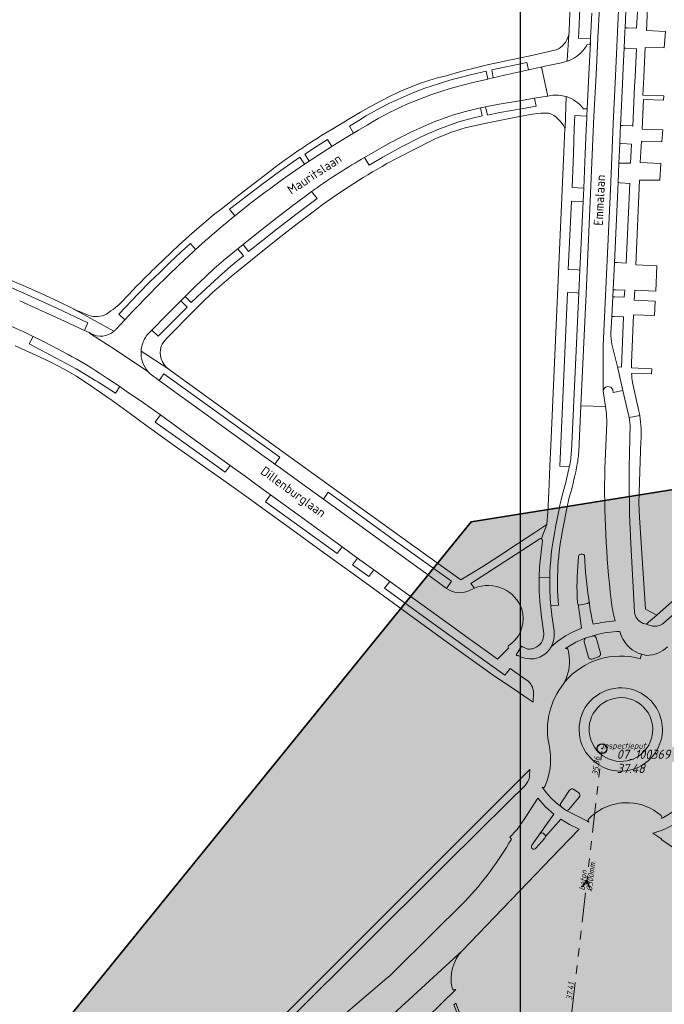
# Model space of a CAD drawing. Extents: x 148869 to 161638, y 453607 to 469810.
# Tile 132 of 256: x 153573 to 153705, y 461830 to 462031. Entities that reach past the tile are written whole.
import ezdxf
from ezdxf.enums import TextEntityAlignment as Align

# ---------------------------------------------------------------- set-up
doc = ezdxf.new("R2010")
doc.units = 0
doc.header["$PDMODE"] = 32
doc.header["$PDSIZE"] = 2
doc.linetypes.add('RI-GWA', pattern=[18.45, 6, -1.8, 1.75, -1.8, 1.75, -1.8, 1.75, -1.8])
doc.layers.get('0').update_dxf_attribs({"linetype": 'CONTINUOUS'})
doc.layers.get('DEFPOINTS').update_dxf_attribs({"linetype": 'CONTINUOUS'})
doc.layers.add('2021', color=41, linetype='CONTINUOUS')
doc.layers.add('2021 hatch', color=41, linetype='CONTINUOUS')
for name, color, linetype, lineweight in [('B-OI-RI-GWA-MATERIAAL-T18', 10, 'CONTINUOUS', 18), ('B-OI-RI-GWA-PUTDEKSELHOOGTE-T25', 10, 'CONTINUOUS', 25), ('B-OI-RI-GWA_BOB-T18', 10, 'CONTINUOUS', 18), ('B-OI-RI-GWA_DIAMETER-T18', 10, 'CONTINUOUS', 18), ('B-OI-RI-GWA_PUTNUMMER-T18', 10, 'CONTINUOUS', 18), ('B-OI-RI-GWA_RIOOLPUT-S', 10, 'CONTINUOUS', 25), ('B-OI-RI-GWA_TRANSPORTLEIDING-G', 10, 'RI-GWA', 18), ('B-OI-RI-STROOMRICHTING-S', 252, 'CONTINUOUS', 25), ('B-RO-OG-TOPOGRAFIE-T18', 2, 'CONTINUOUS', 18), ('B-RO-VH-VERHARDING_ASFALT-GV', 251, 'CONTINUOUS', 18), ('B-RO-VH-VERHARDING_STRAATBAKSTEEN-GV', 251, 'CONTINUOUS', 18), ('N-OI-KG-BEHEERGRENS-G-2021', 221, 'XX-WERKGRENS', 35), ('X-XX-AL-TEKENBLAD-KADER-G-OZ', 1, 'CONTINUOUS', 25)]:
    doc.layers.add(name, color=color, linetype=linetype, lineweight=lineweight)
doc.styles.add('NLCS-ISO-M200-T18', font='NLCS-ISO.ttf', dxfattribs={"height": 0.36})
doc.styles.add('NLCS-ISO-M500-T18_CURSIEF', font='NLCS-ISO.ttf', dxfattribs={"oblique": 15, "height": 0.9})
doc.styles.add('NLCS-ISO-M750-T25_CURSIEF', font='NLCS-ISO.ttf', dxfattribs={"oblique": 15, "height": 1.875})
doc.linetypes.add('XX-WERKGRENS', pattern='A,0,[137,NLCS.SHX,S=0.1,R=0,X=-1.1,Y=-1.35],-6', length=6)

# ---------------------------------------------------------------- blocks, each defined once
blk = doc.blocks.new('ACMAP_ANN_TEMPLATE_gwa-diam')
at = {"color": 0, "linetype": 'ByBlock', "style": 'NLCS-ISO-M500-T18_CURSIEF', "oblique": 15}
blk.add_attdef('gwa-diam', (-2.2, -1.3), '', height=1.2, dxfattribs=at)
blk = doc.blocks.new('ACMAP_ANN_TEMPLATE_gwa-materiaal')
at = {"color": 0, "linetype": 'ByBlock', "style": 'NLCS-ISO-M500-T18_CURSIEF', "oblique": 15}
blk.add_attdef('gwa-mat', (-2.2, 0.2), '', height=1.2, dxfattribs=at)
blk = doc.blocks.new('ACMAP_ANN_TEMPLATE_gwa-nap-l')
at = {"color": 0, "linetype": 'ByBlock', "style": 'NLCS-ISO-M500-T18_CURSIEF', "oblique": 15}
blk.add_attdef('gwa-nap-l', (2.3, 0.2), '', height=1.2, dxfattribs=at)
blk = doc.blocks.new('ACMAP_ANN_TEMPLATE_gwa-nap-r')
at = {"color": 0, "linetype": 'ByBlock', "style": 'NLCS-ISO-M500-T18_CURSIEF', "oblique": 15}
blk.add_attdef('gwa-nap-r', (-5.6, 0.2), '', height=1.2, dxfattribs=at)
blk = doc.blocks.new('ACMAP_ANN_TEMPLATE_gwa-puth')
at = {"color": 0, "linetype": 'ByBlock', "style": 'NLCS-ISO-M750-T25_CURSIEF', "oblique": 15}
blk.add_attdef('gwa-puth', (3, -5), '', height=1.88, dxfattribs=at)
blk = doc.blocks.new('ACMAP_ANN_TEMPLATE_gwa-putnr')
at = {"color": 0, "linetype": 'ByBlock', "style": 'NLCS-ISO-M750-T25_CURSIEF', "oblique": 15}
blk.add_attdef('gwa-putnr', (3, -2.1), '', height=1.88, dxfattribs=at)
blk = doc.blocks.new('ACMAP_ANN_TEMPLATE_type knoop')
at = {"layer": 'DEFPOINTS', "style": 'NLCS-ISO-M500-T18_CURSIEF', "oblique": 15}
blk.add_attdef('type_knoop', (0, 0), '', height=1.2, dxfattribs=at)

msp = doc.modelspace()

# ---------------------------------------------------------------- hatches: boundary and pattern name
at = {"layer": '2021 hatch', "transparency": 33554636}
h = msp.add_hatch(color=256, dxfattribs=at)
h.dxf.hatch_style = 1
h.paths.add_polyline_path([(153826.57, 462066.25), (153947.46, 462191.01), (154055.28, 462277.11), (154084.55, 462323.51), (154239.31, 462326.82), (154306.49, 462353.82), (154388.2, 462469.94), (154437.2, 462500.14), (154551.66, 462589.48), (154652.94, 462620.29), (154689.97, 462631.74), (154910.27, 462447.69), (154936.89, 462395.54), (154956.69, 462367.04), (154981.01, 462341.27), (155014.96, 462312.37), (155089.08, 462252), (155130.97, 462169.29), (155163.94, 462056.17), (155148.2, 461966.87), (155196.02, 461912.58), (155217.82, 461862.57), (155303.92, 461822.34), (155485.37, 461548.33), (155521.4, 461502.48), (155581.82, 461452.82), (155601.14, 461355.07), (155613.01, 461296.61), (155560.2, 461155.81), (155085.91, 460999.21), (155039.1, 460983.21), (155010.86, 460976.06), (154725.47, 460991.08), (154655.4, 460953.15), (154605.07, 460869.27), (154486.06, 460830.39), (154402.82, 460843.98), (154171.11, 460596.17), (154145.15, 460533.59), (154069.54, 460287.95), (153971.58, 460462.91), (153513.93, 460549.99), (153569.41, 460682.03), (152881.49, 461034.8), (152904.11, 461239.2), (152951.54, 461324.49), (152972.83, 461377.93), (153021.69, 461437.41), (153109.43, 461452.97), (153391.54, 461591.62), (153665.34, 461928.76), (153805.21, 461951.08)])

# ---------------------------------------------------------------- linework, layer by layer
at = {"layer": '2021', "flags": 128}
msp.add_lwpolyline([(152951.54, 461324.49), (152972.83, 461377.93), (153021.69, 461437.41), (153109.43, 461452.97), (153391.54, 461591.62), (153665.34, 461928.76), (153805.21, 461951.08)], dxfattribs=at)
at = {"layer": 'B-OI-RI-GWA_RIOOLPUT-S', "color": 251}
msp.add_point((153692.1, 461882.4), dxfattribs=at)
at = {"layer": 'B-OI-RI-GWA_TRANSPORTLEIDING-G', "color": 251}
msp.add_line((153685.9, 461828.6), (153692.1, 461882.4), dxfattribs=at)
at = {"layer": 'B-OI-RI-STROOMRICHTING-S', "color": 251}
msp.add_lwpolyline([(153688.11, 461854.15), (153688.99, 461855.5), (153689.55, 461853.99)], dxfattribs=at)
at = {"layer": 'B-RO-VH-VERHARDING_ASFALT-GV', "flags": 128}
for points in [[(153689.2, 462116.41), (153688.88, 462109.12), (153688.93, 462108.43), (153688.77, 462103.33), (153688.41, 462098.45), (153685.54, 462032.94), (153685.4, 462029.08)], [(153695.73, 462006.06), (153695.83, 462008.4), (153695.9, 462009.77), (153696.09, 462013.79), (153696.36, 462019.85), (153696.44, 462021.56), (153696.62, 462025.57), (153696.77, 462028.91), (153696.82, 462029.73), (153697.09, 462036.53), (153697.28, 462040.54), (153697.77, 462051.42), (153697.91, 462054.43), (153699.89, 462097.05), (153700.17, 462102.79), (153700.32, 462105.83), (153698.8, 462105.9), (153696.41, 462054.5), (153694.84, 462019.92), (153694.36, 462010.15), (153693.89, 461998.16), (153692.31, 461964.83), (153692.32, 461955.44)], [(153688.92, 462026.09), (153689.07, 462026.34), (153689.69, 462026.28), (153689.74, 462027.42), (153689.74, 462027.53), (153687.32, 462027.63), (153687.37, 462028.86), (153687.58, 462033.65), (153688.32, 462048.16), (153690.25, 462048.07), (153690.68, 462048.05), (153691.17, 462058.1), (153690.68, 462058.13), (153688.78, 462058.28), (153689.52, 462074.6), (153691.44, 462074.51), (153691.96, 462074.51), (153692.14, 462078.5)], [(153698.14, 461959.08), (153702.19, 461958.98), (153702.27, 461960.04), (153698.11, 461960.22), (153698.11, 461961.21), (153698.56, 461971.07), (153702.83, 461970.94), (153702.97, 461973.83), (153698.66, 461974.1), (153698.8, 461976.09), (153703.11, 461975.88), (153703.3, 461981.1), (153698.98, 461981.32), (153699.77, 461998.62), (153703.95, 461998.63), (153704.14, 462002.01), (153699.93, 462002.18), (153700.18, 462006.56), (153704.32, 462006.43), (153704.5, 462008.89), (153700.32, 462009.03), (153700.56, 462015.11), (153704.69, 462014.94), (153704.72, 462015.85), (153700.45, 462015.99), (153700.63, 462019.65), (153700.92, 462025.72), (153704.79, 462025.62), (153705.1, 462028.96), (153701.17, 462029.17), (153701.54, 462036.83)], [(153699.53, 462036.45), (153699.17, 462029.66), (153697.27, 462029.72), (153696.82, 462029.73), (153696.77, 462028.91), (153696.62, 462025.57), (153696.98, 462025.55), (153699.05, 462025.45), (153699.12, 462025.45), (153698.85, 462019.73), (153698.76, 462017.74), (153698.4, 462009.67), (153698.28, 462009.68), (153696.26, 462009.75), (153695.9, 462009.77)], [(153690, 462032.77), (153689.8, 462028.87), (153689.75, 462027.79), (153689.74, 462027.53), (153689.74, 462027.42), (153689.72, 462026.7), (153689.42, 462020.19), (153689.08, 462013.17), (153689.02, 462011.66), (153689.01, 462011.2), (153688.94, 462010.14), (153688.89, 462008.91), (153688.65, 462004.04), (153688.38, 461996.99), (153688.23, 461994.22), (153687.59, 461980.21), (153687.37, 461975.52), (153685.85, 461943.18)], [(153687.35, 461943.11), (153687.79, 461952.5), (153688.86, 461975.45), (153690.44, 462011.66), (153690.87, 462020.11), (153691.25, 462027.71), (153691.49, 462032.7)], [(153662.28, 462019.38), (153665.51, 462020.2), (153668.42, 462020.9), (153668.74, 462019.27), (153669.07, 462019.35), (153669.82, 462019.52), (153669.54, 462021.12), (153676.76, 462022.67), (153677.04, 462021.13), (153679.57, 462021.68), (153679.65, 462021.7), (153679.73, 462021.72), (153680.44, 462021.87), (153683.84, 462022.6), (153684.99, 462022.93), (153685, 462023.12), (153685.29, 462028.3)], [(153685.29, 462028.3), (153685, 462023.12), (153684.99, 462022.93), (153685.08, 462022.96)], [(153688.33, 462013.17), (153689.08, 462013.17), (153689.42, 462020.19), (153689.72, 462026.7), (153689.74, 462027.42), (153689.69, 462026.28), (153689.07, 462026.34), (153688.92, 462026.09)], [(153682.72, 462025.22), (153677.43, 462024.04), (153673.48, 462023.23), (153668.93, 462022.25), (153666.48, 462021.65), (153663.7, 462020.93), (153662.08, 462020.46), (153660.26, 462019.94)], [(153685.08, 462022.96), (153684.99, 462022.93), (153683.84, 462022.6), (153680.44, 462021.87), (153679.73, 462021.72), (153680.98, 462016.02), (153681.03, 462015.79), (153681.65, 462015.89)], [(153658.55, 462010.83), (153659.26, 462011.1), (153661.77, 462011.95), (153664.21, 462012.67), (153667.23, 462013.38), (153668.29, 462013.6), (153669.27, 462013.8), (153671.04, 462014.11), (153674.84, 462014.74), (153678.28, 462015.33), (153680.9, 462015.77), (153681.03, 462015.79), (153680.98, 462016.02), (153679.73, 462021.72), (153679.65, 462021.7), (153679.57, 462021.68), (153677.04, 462021.13), (153676.48, 462021.01), (153672.18, 462020.05), (153669.82, 462019.52), (153669.07, 462019.35), (153668.74, 462019.27), (153665.14, 462018.42), (153663.35, 462017.97)], [(153681.65, 462015.89), (153681.03, 462015.79), (153680.9, 462015.77), (153678.28, 462015.33), (153678.61, 462013.71), (153676.01, 462013.26), (153671.21, 462012.4), (153668.67, 462011.91), (153668.29, 462013.6), (153667.23, 462013.38), (153667.58, 462011.72), (153665.09, 462011.17), (153662.83, 462010.51), (153658.86, 462009.08), (153655.26, 462007.55), (153650.98, 462005.33), (153647.32, 462003.32), (153644.47, 462001.69), (153643.53, 462003.22), (153642.94, 462002.88)], [(153684.76, 462015.68), (153684.54, 462009.28), (153684.47, 462009.23), (153684.32, 462004.34), (153681.62, 461944.33), (153681.46, 461940.13), (153681.2, 461934.81), (153680.99, 461930.83), (153680.84, 461928.2), (153680.81, 461928.18), (153679.8, 461925.52), (153679.72, 461925.32)], [(153684.47, 462009.23), (153684.54, 462009.28), (153684.76, 462015.68)], [(153646.66, 462014.66), (153644.89, 462013.71), (153642.72, 462012.51), (153640.87, 462011.44), (153637.04, 462009.12)], [(153685.36, 461939.83), (153685.41, 461940.05), (153683.45, 461940.13), (153685.04, 461975.65), (153686.93, 461975.54), (153687.37, 461975.52), (153687.59, 461980.21), (153687.1, 461980.3), (153685.2, 461980.35), (153685.85, 461994.33), (153688.23, 461994.22), (153688.38, 461996.99), (153685.97, 461997.07), (153686.3, 462004.03), (153686.42, 462009.09), (153686.53, 462011.79), (153689.02, 462011.66), (153689.08, 462013.17), (153688.33, 462013.17)], [(153617.03, 461991.3), (153615.94, 461992.64), (153617.36, 461993.75), (153622.27, 461997.52), (153626.44, 462000.56), (153630.3, 462003.27), (153631.29, 462001.86), (153632.26, 462002.51), (153631.32, 462003.94), (153633.71, 462005.48), (153635.95, 462006.91), (153636.88, 462005.49), (153637.3, 462005.76), (153640.49, 462007.73), (153641.29, 462008.22), (153640.47, 462009.64), (153642.7, 462011.03)], [(153664.15, 462009.31), (153668.05, 462010.19), (153674.91, 462011.58), (153677.85, 462012.12), (153679.6, 462012.3), (153681.21, 462012.29)], [(153644.06, 462009.86), (153642.31, 462008.85), (153641.29, 462008.22), (153640.49, 462007.73), (153637.3, 462005.76), (153636.88, 462005.49), (153634, 462003.66), (153632.64, 462002.77), (153632.26, 462002.51), (153631.29, 462001.86), (153628.64, 462000.04), (153627.35, 461999.14), (153625.75, 461997.99)], [(153695.9, 462009.77), (153695.83, 462008.4), (153695.73, 462006.06), (153696.16, 462006.08), (153698.1, 462005.97), (153697.92, 462002.09), (153696.02, 462002.09), (153695.55, 462002.1), (153695.39, 461998.09), (153695.82, 461998.05), (153697.81, 461997.91), (153697.04, 461981.61), (153695.12, 461981.75), (153694.62, 461981.74), (153694.35, 461976.17), (153694.82, 461976.19), (153696.76, 461976.1), (153696.65, 461974.66), (153694.73, 461974.78), (153694.29, 461974.78), (153694.13, 461970.75), (153694.58, 461970.75), (153696.52, 461970.67), (153696.07, 461960.35), (153695.28, 461960.43), (153696.38, 461955.61), (153697.46, 461950.92)], [(153648.14, 462001.98), (153650.2, 462003.09), (153657.28, 462006.72)], [(153642.94, 462002.88), (153643.53, 462003.22), (153648.89, 462006.27)], [(153693.89, 461967.35), (153694.13, 461970.75), (153694.29, 461974.78), (153694.35, 461976.17), (153694.62, 461981.74), (153695.39, 461998.09), (153695.55, 462002.1), (153695.73, 462006.06)], [(153592.32, 461967.7), (153583.67, 461972.49), (153581.1, 461973.73), (153578.21, 461975.09), (153574.26, 461976.87), (153569.24, 461978.98), (153564.25, 461981.02), (153557.88, 461983.55), (153553.05, 461985.41), (153546.48, 461987.91), (153544.15, 461988.76), (153540.12, 461990.14), (153536.78, 461991.26), (153531.22, 461993), (153524.44, 461995.07), (153519.22, 461996.66), (153514.4, 461998.11), (153512.09, 461998.91), (153503.39, 462001.41)], [(153624.59, 462000.73), (153621.94, 461998.68), (153617.82, 461995.54), (153614.24, 461992.67), (153612.69, 461991.48), (153610.6, 461989.77), (153608.33, 461987.77), (153605.6, 461985.29), (153601.01, 461980.95)], [(153507.05, 461996.98), (153507.19, 461996.93), (153507.58, 461998.55), (153514.1, 461996.62), (153523.76, 461993.75), (153542.29, 461988.05), (153541.67, 461986.31), (153542.36, 461986.06), (153546.38, 461984.58), (153546.98, 461986.26), (153551.13, 461984.71), (153561.07, 461980.91), (153565.02, 461979.32), (153568.25, 461977.97), (153573.93, 461975.51), (153580.63, 461972.44), (153587, 461969.45), (153586.28, 461967.88), (153587.23, 461967.43), (153587.6, 461967.26)], [(153632.69, 461996.25), (153633.86, 461994.84), (153629.75, 461991.78), (153625.7, 461988.66), (153622.66, 461986.28), (153619.8, 461984.05), (153618.71, 461985.44), (153617.65, 461984.56), (153618.83, 461983.15), (153616.21, 461980.99), (153613.67, 461978.74), (153610.39, 461975.72), (153608.13, 461973.57), (153606.9, 461974.83), (153605.97, 461973.91), (153607.31, 461972.63), (153601.38, 461966.71), (153600.07, 461967.95), (153600.06, 461967.94), (153599.34, 461967.21)], [(153599.34, 461967.21), (153600.06, 461967.94), (153600.07, 461967.95), (153602.92, 461970.86), (153605.97, 461973.91), (153606.9, 461974.83), (153609.15, 461977.06), (153611.02, 461978.84), (153612.84, 461980.52), (153615.22, 461982.56), (153617.65, 461984.56), (153618.71, 461985.44), (153622.18, 461988.22), (153625.69, 461990.99), (153628.89, 461993.45), (153631.47, 461995.36), (153632.69, 461996.25)], [(153616.3, 461978.9), (153623.09, 461984.43), (153626.47, 461987.11), (153629.75, 461989.66), (153633.03, 461992.13)], [(153592.77, 461968.17), (153594.55, 461970.05), (153593.32, 461971.21), (153597.32, 461975.42), (153599.67, 461977.79), (153601.67, 461979.74), (153603.67, 461981.67), (153606.14, 461983.99), (153607.94, 461985.63), (153609.01, 461984.43), (153609.63, 461984.99), (153610.96, 461986.17)], [(153610.96, 461986.17), (153609.63, 461984.99), (153609.01, 461984.43), (153608.56, 461984.02), (153605.74, 461981.34), (153603.27, 461978.97), (153600.9, 461976.64), (153599.7, 461975.42), (153596.21, 461971.82), (153594.55, 461970.05), (153592.77, 461968.17)], [(153599.26, 461959.5), (153592.61, 461963.89), (153587.56, 461967.22), (153587.23, 461967.43), (153586.28, 461967.88), (153581.32, 461970.17), (153576.99, 461972.16), (153573.05, 461973.96)], [(153587.07, 461970.99), (153585.74, 461971.54), (153584.59, 461972.05), (153583.67, 461972.49), (153592.32, 461967.7)], [(153603.15, 461966.3), (153608.9, 461972.13)], [(153571.24, 461968.74), (153573.75, 461967.63), (153575.82, 461966.64), (153577.89, 461965.63), (153579.65, 461964.71), (153581.65, 461963.66), (153582.99, 461962.93)], [(153663.89, 461903.44), (153656.85, 461908.54), (153647.66, 461915.22), (153648.72, 461916.59), (153645.47, 461918.95), (153644.4, 461917.57), (153641.1, 461919.98), (153642.13, 461921.35), (153638.95, 461923.65), (153637.93, 461922.3), (153623.33, 461932.82), (153624.35, 461934.26), (153621.34, 461936.44), (153619.12, 461938.06), (153616.1, 461940.25), (153615.07, 461938.88), (153606.13, 461945.29), (153600.75, 461949.15), (153601.82, 461950.62), (153598.35, 461953.07), (153594.84, 461955.49), (153593.52, 461956.39), (153592.62, 461955.05), (153589.03, 461957.35), (153588.61, 461957.6), (153586.5, 461958.9), (153584.59, 461960.01), (153580.53, 461962.22), (153575, 461965.12), (153575.82, 461966.64), (153573.75, 461967.63), (153571.24, 461968.74)], [(153587.6, 461967.26), (153587.23, 461967.43), (153587.56, 461967.22), (153592.61, 461963.89), (153599.26, 461959.5)], [(153572.14, 461964.75), (153574.11, 461963.86), (153577.1, 461962.48), (153579.54, 461961.3), (153582.14, 461959.94), (153584.67, 461958.5), (153587.81, 461956.4), (153588.72, 461955.79), (153591.95, 461953.57), (153595.71, 461950.86), (153598.86, 461948.51), (153601.77, 461946.4), (153604.88, 461944.15), (153615.91, 461936.36), (153619.27, 461933.97), (153621.98, 461932.01), (153628.86, 461927.03), (153634.71, 461922.83), (153641.71, 461917.77), (153645.92, 461914.71), (153653.03, 461909.54), (153660.27, 461904.3), (153670.14, 461897.2), (153674.12, 461894.53), (153677.02, 461892.54), (153678, 461891.88), (153678.09, 461893.69)], [(153694.31, 461955.73), (153694.38, 461955.19), (153696.38, 461955.61), (153695.28, 461960.43), (153694.13, 461965.07)], [(153597.88, 461963.63), (153603.51, 461959.96)], [(153679.72, 461925.32), (153679.8, 461925.52), (153680.81, 461928.18), (153678.39, 461926.59), (153675.04, 461924.38), (153670.81, 461921.6), (153667.72, 461919.65), (153663.22, 461916.92), (153652.91, 461924.31), (153641.25, 461932.68), (153633.19, 461938.47), (153628.06, 461942.2), (153623.39, 461945.58), (153613.47, 461952.76), (153604.16, 461959.48), (153603.51, 461959.96), (153597.88, 461963.63)], [(153589.39, 461959.13), (153589.55, 461959.02), (153591.21, 461957.94), (153593.52, 461956.39), (153594.84, 461955.49), (153598.35, 461953.07), (153601.82, 461950.62), (153607.96, 461946.14), (153616.1, 461940.25), (153619.12, 461938.06), (153621.34, 461936.44), (153624.35, 461934.26), (153631.22, 461929.27), (153634.93, 461926.58), (153638.95, 461923.65), (153642.13, 461921.35), (153645.47, 461918.95), (153648.72, 461916.59), (153655.25, 461911.86), (153661.87, 461907.07), (153664.92, 461904.86), (153665.34, 461904.56), (153666.27, 461903.89), (153668.94, 461901.95), (153670.7, 461900.68), (153672.95, 461902.93)], [(153660.3, 461915.16), (153658.68, 461916.33), (153654.89, 461919.08), (153646.55, 461925.14), (153635.14, 461933.38), (153631.28, 461936.16), (153626.28, 461939.77), (153625.23, 461940.54), (153624.58, 461941.01), (153623.05, 461942.13), (153618.79, 461945.2), (153610.89, 461950.9), (153604.11, 461955.79), (153601.57, 461957.65), (153599.72, 461959.03)], [(153599.72, 461959.03), (153601.57, 461957.65), (153602.53, 461959.02), (153615.89, 461949.38), (153626.22, 461941.95), (153625.23, 461940.54), (153626.28, 461939.77), (153631.28, 461936.16), (153635.14, 461933.38), (153636.09, 461934.79), (153649.43, 461925.15), (153661.31, 461916.61), (153660.3, 461915.16)], [(153699.54, 461951.71), (153698.31, 461957.24)], [(153692.93, 461951.37), (153692.79, 461952.3), (153687.79, 461952.5), (153687.35, 461943.11)], [(153704.64, 461908.01), (153709.74, 461912.46), (153717.49, 461919.31), (153723.62, 461923), (153732.6, 461928.4), (153734.36, 461929.99), (153740.58, 461936.28), (153738.48, 461938.4), (153741.98, 461941.89), (153744.08, 461939.76), (153752.07, 461947.77), (153750.01, 461949.96), (153753.02, 461953.04), (153755.18, 461950.9)], [(153699.8, 461950.5), (153697.63, 461950.1)], [(153697.63, 461950.1), (153699.8, 461950.5)], [(153692.67, 461939.68), (153693.09, 461949.01)], [(153700.53, 461907.99), (153700.63, 461907.95), (153701.15, 461907.81), (153703.29, 461909.7), (153700.98, 461910.87), (153699.79, 461929.64), (153699.64, 461932.61), (153699.91, 461941.18), (153700.04, 461945.2)], [(153685.41, 461940.05), (153685.36, 461939.83)], [(153684.17, 461927.64), (153684.91, 461931.47), (153685.32, 461933.45)], [(153685.32, 461933.45), (153684.91, 461931.47), (153684.17, 461927.64)], [(153682.46, 461926.8), (153682.69, 461928.02), (153683.33, 461931.36), (153683.37, 461931.58)], [(153683.37, 461931.58), (153683.33, 461931.36), (153682.69, 461928.02), (153682.46, 461926.8)], [(153722.45, 461926.27), (153718.94, 461923.55), (153703.29, 461909.7), (153701.15, 461907.81), (153702.42, 461907.45)], [(153664.86, 461914.66), (153666, 461915.18), (153665.27, 461916.14), (153668.58, 461918.26), (153679.39, 461925.3)], [(153679.9, 461924.96), (153679.39, 461920.18)], [(153697.97, 461924.35), (153698.74, 461910.27)], [(153687.32, 461921.68), (153687.35, 461921.84)], [(153681.42, 461917.3), (153679.25, 461917.4)], [(153679.25, 461917.4), (153681.42, 461917.3)], [(153666, 461915.18), (153664.86, 461914.66)], [(153687.11, 461912.16), (153687.02, 461913.45)], [(153681.64, 461911.55), (153683.21, 461911.69)], [(153683.21, 461911.69), (153681.64, 461911.55)], [(153682.3, 461906.44), (153682.09, 461907.85), (153681.84, 461909.59), (153681.74, 461910.51)], [(153681.74, 461910.51), (153681.84, 461909.59), (153682.09, 461907.85), (153682.3, 461906.44)], [(153681.76, 461903.29), (153683.15, 461904.42), (153683.47, 461904.63), (153684.65, 461905.42), (153686.23, 461906.28), (153687.88, 461906.99), (153687.9, 461906.99), (153687.53, 461909.54), (153687.2, 461911.87)], [(153679.68, 461909.79), (153680.2, 461905.95)], [(153696.11, 461905.33), (153695.71, 461906.33)], [(153688.81, 461905.01), (153688.34, 461904.81), (153686.77, 461904.16), (153684.72, 461902.93), (153684.66, 461902.85)], [(153689.33, 461901.1), (153688.45, 461904.25)], [(153690.89, 461905.04), (153691.77, 461901.89)], [(153676.39, 461896.6), (153673.35, 461898.78), (153672.6, 461897.84), (153672.24, 461897.38), (153665.98, 461901.92), (153663.89, 461903.44)], [(153673.12, 461903.55), (153673.66, 461903.96)], [(153676.94, 461902.74), (153676.08, 461903.11), (153675.86, 461903.23), (153675.65, 461903.37), (153674.55, 461901.59), (153674.52, 461901.55)], [(153681.01, 461902.27), (153681.15, 461902.42), (153681.28, 461902.58), (153681.4, 461902.74), (153681.52, 461902.91), (153681.63, 461903.08), (153681.72, 461903.2), (153681.76, 461903.29)], [(153685.16, 461902.58), (153685.31, 461901.77), (153685.39, 461901.14)], [(153674.89, 461901.34), (153674.94, 461901.4), (153675.42, 461901.17), (153675.87, 461901.01), (153676.34, 461900.89), (153676.81, 461900.8), (153677.29, 461900.75), (153677.77, 461900.74), (153678.25, 461900.77)], [(153691.37, 461901.16), (153690.06, 461900.69)], [(153700.18, 461901.68), (153699.91, 461900.77)], [(153699.91, 461900.77), (153700.18, 461901.68)], [(153684.49, 461896.04), (153684.34, 461895.87), (153683.76, 461894.97)], [(153684.38, 461895.93), (153684.34, 461895.87), (153684.49, 461896.04)], [(153678.09, 461893.89), (153678.08, 461893.93), (153678.06, 461894.19)], [(153677.29, 461876.92), (153677.35, 461878.14), (153677.35, 461878.14), (153641.24, 461842.03), (153628.85, 461829.64), (153610.71, 461811.58), (153611.67, 461810.51), (153626.26, 461825.02), (153629.86, 461828.64), (153642.28, 461841.02)], [(153642.28, 461841.02), (153660.26, 461858.94), (153672.95, 461871.55), (153676.36, 461874.88)], [(153679.87, 461874.49), (153680.11, 461874.18), (153680.7, 461873.39), (153681.65, 461872.33), (153682.68, 461871.35), (153683.38, 461870.78), (153683.79, 461870.46)], [(153680.47, 461874.79), (153680.34, 461874.55)], [(153683.73, 461871.32), (153685.46, 461873.91)], [(153686.29, 461874.09), (153687.36, 461873.34)], [(153677.74, 461862.66), (153679.41, 461864.97), (153682.22, 461868.99), (153680.52, 461870.5), (153678.99, 461872.29), (153676.37, 461868.27), (153674.76, 461865.85), (153674.67, 461865.76), (153673.24, 461864.3), (153673.56, 461863.91)], [(153687.43, 461872.5), (153685.38, 461870.01)], [(153704.26, 461868.08), (153704.66, 461868.33), (153706.91, 461869.67), (153709.12, 461871.47), (153709.5, 461871.77)], [(153684.61, 461869.82), (153685.04, 461869.61), (153688.99, 461867.6), (153689.4, 461867.39)], [(153646.31, 461825.3), (153652.64, 461831.12), (153663.51, 461841.08), (153683.45, 461861.84), (153687.42, 461865.95), (153685.48, 461866.85), (153683.68, 461868), (153680.52, 461864.4)], [(153680.38, 461864.09), (153678.59, 461862.05)], [(153702.48, 461865.14), (153704.33, 461863.87), (153704.18, 461863.83)], [(153664.1, 461851.2), (153649.84, 461837.02), (153648.69, 461835.97), (153648.09, 461835.46), (153640.61, 461829.08), (153636.92, 461825.93), (153633.86, 461823.41), (153638.44, 461818.23), (153643.77, 461822.94), (153644.65, 461823.72), (153645.73, 461824.8)], [(153663.51, 461841.08), (153652.64, 461831.12), (153646.31, 461825.3)], [(153654.49, 461825.69), (153656.39, 461827.53), (153662.2, 461833.17)]]:
    msp.add_lwpolyline(points, dxfattribs=at)
msp.add_lwpolyline([(153693.38, 462106.15), (153694.84, 462106.08), (153693.64, 462078.44), (153692.17, 462047.99), (153691.49, 462032.7), (153691.25, 462027.71), (153690.87, 462020.11), (153690.44, 462011.66), (153688.86, 461975.45), (153687.79, 461952.5), (153692.79, 461952.3), (153692.32, 461955.44), (153692.31, 461964.83), (153693.89, 461998.16), (153694.36, 462010.15), (153694.84, 462019.92), (153696.41, 462054.5), (153698.8, 462105.9), (153700.32, 462105.83), (153700.39, 462107.37), (153693.45, 462107.68), (153693.42, 462106.99)], close=True, dxfattribs=at)
at = {"layer": 'B-RO-VH-VERHARDING_ASFALT-GV'}
for points in [[(153685.4, 462029.08, -0.044941), (153685.29, 462028.3)], [(153685.29, 462028.3, -0.237917), (153682.72, 462025.22)], [(153687.23, 462024.17, 0.085243), (153688.92, 462026.09)], [(153688.92, 462026.09, -0.085243), (153687.23, 462024.17)], [(153685.08, 462022.96, 0.021761), (153685.64, 462023.18)], [(153685.64, 462023.18, -0.021761), (153685.08, 462022.96)], [(153685.64, 462023.18, 0.062282), (153687.23, 462024.17)], [(153687.23, 462024.17, -0.062282), (153685.64, 462023.18)], [(153642.7, 462011.03, -0.073515), (153662.28, 462019.38)], [(153660.26, 462019.94, 0.070237), (153646.66, 462014.66)], [(153663.35, 462017.97, 0.073664), (153644.06, 462009.86)], [(153684.76, 462015.68, 0.113666), (153681.65, 462015.89)], [(153681.65, 462015.89, -0.113666), (153684.76, 462015.68)], [(153684.76, 462015.68, -0.161974), (153688.33, 462013.17)], [(153688.33, 462013.17, 0.161974), (153684.76, 462015.68)], [(153648.89, 462006.27, -0.031182), (153658.55, 462010.83)], [(153681.21, 462012.29, -0.205257), (153684.47, 462009.23)], [(153637.04, 462009.12, 0.027287), (153624.59, 462000.73)], [(153657.28, 462006.72, -0.041272), (153664.15, 462009.31)], [(153642.94, 462002.88, 0.024404), (153632.69, 461996.25)], [(153632.69, 461996.25, -0.024404), (153642.94, 462002.88)], [(153633.03, 461992.13, -0.034939), (153648.14, 462001.98)], [(153625.75, 461997.99, 0.013758), (153617.03, 461991.3)], [(153610.96, 461986.17, -0.009834), (153617.03, 461991.3)], [(153617.03, 461991.3, 0.009834), (153610.96, 461986.17)], [(153601.01, 461980.95, 0.012634), (153594.26, 461974.08)], [(153608.9, 461972.13, -0.029857), (153616.3, 461978.9)], [(153594.26, 461974.08, -0.06763), (153590.77, 461971.24)], [(153590.77, 461971.24, -0.215609), (153587.07, 461970.99)], [(153587.6, 461967.26, 0.323225), (153592.32, 461967.7)], [(153592.32, 461967.7, -0.323225), (153587.6, 461967.26)], [(153592.32, 461967.7, 0.040242), (153592.77, 461968.17)], [(153592.77, 461968.17, -0.040242), (153592.32, 461967.7)], [(153599.34, 461967.21, 0.117541), (153598.11, 461964.94)], [(153598.11, 461964.94, -0.117541), (153599.34, 461967.21)], [(153694.13, 461965.07, -0.035972), (153693.89, 461967.35)], [(153598.11, 461964.94, 0.057811), (153597.88, 461963.63)], [(153597.88, 461963.63, -0.057811), (153598.11, 461964.94)], [(153603.51, 461959.96, -0.327216), (153601.96, 461964.64)], [(153601.96, 461964.64, -0.080703), (153603.15, 461966.3)], [(153582.99, 461962.93, -0.027942), (153589.39, 461959.13)], [(153599.26, 461959.5, -0.195638), (153597.88, 461963.63)], [(153597.88, 461963.63, 0.195638), (153599.26, 461959.5)], [(153599.72, 461959.03, -0.02771), (153599.26, 461959.5)], [(153599.26, 461959.5, 0.02771), (153599.72, 461959.03)], [(153698.31, 461957.24, -0.031551), (153698.14, 461959.08)], [(153692.32, 461955.44, -0.812675), (153694.31, 461955.73)], [(153693.09, 461949.01, 0.014023), (153692.93, 461951.37)], [(153697.46, 461950.92, -0.014805), (153697.63, 461950.1)], [(153699.8, 461950.5, 0.014922), (153699.54, 461951.71)], [(153700.04, 461945.2, 0.067738), (153699.8, 461950.5)], [(153697.63, 461950.1, -0.037286), (153697.85, 461947.99)], [(153697.85, 461947.99, 0.021611), (153697.97, 461924.35)], [(153685.85, 461943.18, -0.040334), (153685.41, 461940.05)], [(153686.88, 461939.76, 0.040309), (153687.35, 461943.11)], [(153687.35, 461943.11, -0.040309), (153686.88, 461939.76)], [(153683.89, 461933.85, 0.017532), (153685.36, 461939.83)], [(153685.36, 461939.83, -0.017532), (153683.89, 461933.85)], [(153685.32, 461933.45, 0.022822), (153686.88, 461939.76)], [(153686.88, 461939.76, -0.022822), (153685.32, 461933.45)], [(153693.99, 461912.78, -0.035395), (153692.67, 461939.68)], [(153683.37, 461931.58, -0.013502), (153683.89, 461933.85)], [(153683.89, 461933.85, 0.013502), (153683.37, 461931.58)], [(153681.42, 461917.3, -0.045321), (153682.46, 461926.8)], [(153682.46, 461926.8, 0.045321), (153681.42, 461917.3)], [(153683.21, 461911.69, -0.074743), (153684.17, 461927.64)], [(153684.17, 461927.64, 0.074743), (153683.21, 461911.69)], [(153679.39, 461925.3, -0.25995), (153679.72, 461925.32)], [(153679.72, 461925.32, -0.337029), (153679.9, 461924.96)], [(153687.55, 461922.08, -0.250763), (153688.51, 461921.95)], [(153679.39, 461920.18, 0.014028), (153679.25, 461917.4)], [(153687.02, 461913.45, -0.037531), (153687.32, 461921.68)], [(153687.35, 461921.84, -0.192719), (153687.55, 461922.08)], [(153688.51, 461921.95, 0.026362), (153689.46, 461912.51)], [(153679.25, 461917.4, 0.038075), (153679.68, 461909.79)], [(153681.64, 461911.55, -0.027306), (153681.42, 461917.3)], [(153681.42, 461917.3, 0.027306), (153681.64, 461911.55)], [(153664.86, 461914.66, -0.277645), (153660.3, 461915.16)], [(153660.3, 461915.16, 0.277645), (153664.86, 461914.66)], [(153671.95, 461915.06, 0.211718), (153666, 461915.18)], [(153675.68, 461910.93, 0.20239), (153671.95, 461915.06)], [(153687.2, 461911.87, -0.153534), (153687.11, 461912.16)], [(153689.46, 461912.51, 0.036811), (153690.32, 461907.82)], [(153694.81, 461908.52, -0.055002), (153693.99, 461912.78)], [(153673.66, 461903.96, 0.305565), (153675.68, 461910.93)], [(153681.74, 461910.51, -0.003807), (153681.64, 461911.55)], [(153681.64, 461911.55, 0.003807), (153681.74, 461910.51)], [(153698.74, 461910.27, 0.273867), (153700.53, 461907.99)], [(153690.32, 461907.82, -0.039808), (153694.81, 461908.52)], [(153702.42, 461907.45, 0.208471), (153704.64, 461908.01)], [(153681.76, 461903.29, 0.151023), (153682.3, 461906.44)], [(153682.3, 461906.44, -0.151023), (153681.76, 461903.29)], [(153695.71, 461906.33, 0.069432), (153690.78, 461905.61)], [(153680.2, 461905.95, -0.45235), (153676.94, 461902.74)], [(153688.45, 461904.25, -0.351419), (153688.81, 461905.01)], [(153690.78, 461905.61, 0.009352), (153690.16, 461905.42)], [(153690.16, 461905.42, -0.415985), (153690.89, 461905.04)], [(153700.18, 461901.68, -0.223351), (153696.11, 461905.33)], [(153672.95, 461902.93, -0.427912), (153673.12, 461903.55)], [(153678.25, 461900.77, 0.161979), (153681.01, 461902.27)], [(153684.66, 461902.85, -0.490552), (153685.16, 461902.58)], [(153705.47, 461903.21, -0.189482), (153701.23, 461901.46)], [(153674.52, 461901.55, 0.01982), (153674.89, 461901.34)], [(153685.39, 461901.14, -0.153666), (153684.38, 461895.93)], [(153699.91, 461900.77, 0.291798), (153684.49, 461896.04)], [(153684.49, 461896.04, -0.291798), (153699.91, 461900.77)], [(153690.06, 461900.69, -0.421224), (153689.33, 461901.1)], [(153691.77, 461901.89, -0.421295), (153691.37, 461901.16)], [(153701.23, 461901.46, -0.041885), (153700.18, 461901.68)], [(153678.06, 461894.19, 0.241962), (153676.39, 461896.6)], [(153683.76, 461894.97, 0.116234), (153681.17, 461888.87)], [(153690.48, 461879.78, -0.961271), (153700.8, 461893.26)], [(153700.8, 461893.26, 0.961271), (153690.48, 461879.78)], [(153678.09, 461893.69, 0.035691), (153678.09, 461893.89)], [(153689.71, 461888.12, -0.517402), (153699.75, 461891.6)], [(153700.8, 461893.26, -1.045867), (153690.48, 461879.78)], [(153690.48, 461879.78, 1.045867), (153700.8, 461893.26)], [(153700.51, 461890.97, -0.574876), (153697.79, 461880.04)], [(153699.75, 461891.6, -0.020094), (153700.09, 461891.34)], [(153700.09, 461891.34, -0.021655), (153700.51, 461890.97)], [(153681.17, 461888.87, 0.097716), (153681.28, 461883.09)], [(153689.57, 461887.51, -0.024734), (153689.71, 461888.12)], [(153691.65, 461881.42, -0.26539), (153689.57, 461887.51)], [(153681.45, 461882.12, -0.139038), (153680.47, 461874.79)], [(153681.28, 461883.09, -0.01869), (153681.45, 461882.12)], [(153697.26, 461879.91, -0.23515), (153691.65, 461881.42)], [(153697.79, 461880.04, -0.022271), (153697.26, 461879.91)], [(153676.36, 461874.88, 0.172672), (153677.26, 461876.59)], [(153677.26, 461876.59, 0.033044), (153677.29, 461876.92)], [(153680.34, 461874.55, -0.432999), (153679.87, 461874.49)], [(153685.46, 461873.91, -0.348124), (153686.29, 461874.09)], [(153687.36, 461873.34, -0.394694), (153687.43, 461872.5)], [(153683.79, 461870.46, -0.373797), (153683.73, 461871.32)], [(153685.38, 461870.01, -0.347117), (153684.61, 461869.82)], [(153689.36, 461867.99, -0.169596), (153695.64, 461871.23)], [(153695.64, 461871.23, -0.048075), (153697.68, 461871.33)], [(153697.68, 461871.33, -0.166751), (153704.16, 461868.74)], [(153689.4, 461867.39, -0.349604), (153689.36, 461867.99)], [(153704.16, 461868.74, -0.386833), (153704.26, 461868.08)], [(153706.53, 461866.76, -0.070305), (153702.48, 461865.14)], [(153673.56, 461863.91, -0.05957), (153664.1, 461851.2)], [(153680.52, 461864.4, -0.253419), (153680.38, 461864.09)], [(153704.18, 461863.83, 0.074099), (153720.77, 461855.59)], [(153677.86, 461861.89, -0.373834), (153677.74, 461862.66)], [(153678.59, 461862.05, -0.40594), (153677.86, 461861.89)], [(153661.45, 461833.47, -0.253154), (153663.51, 461841.08)], [(153662.2, 461833.17, -0.56802), (153661.45, 461833.47)]]:
    msp.add_lwpolyline(points, format="xyb", dxfattribs=at)
at = {"layer": 'B-RO-VH-VERHARDING_STRAATBAKSTEEN-GV'}
for points in [[(153688.51, 461921.95, 0.250763), (153687.55, 461922.08)], [(153687.32, 461921.68, 0.037531), (153687.02, 461913.45)], [(153687.55, 461922.08, 0.192719), (153687.35, 461921.84)], [(153689.46, 461912.51, -0.026362), (153688.51, 461921.95)], [(153687.11, 461912.16, 0.153534), (153687.2, 461911.87)], [(153689.16, 461912.09, 0.368317), (153689.46, 461912.51)], [(153687.2, 461911.87, 0.330553), (153687.44, 461911.73)], [(153688.81, 461905.01, 0.351419), (153688.45, 461904.25)], [(153690.89, 461905.04, 0.415985), (153690.16, 461905.42)], [(153689.33, 461901.1, 0.421224), (153690.06, 461900.69)], [(153691.37, 461901.16, 0.421295), (153691.77, 461901.89)], [(153686.29, 461874.09, 0.348124), (153685.46, 461873.91)], [(153687.43, 461872.5, 0.394694), (153687.36, 461873.34)], [(153683.73, 461871.32, 0.373797), (153683.79, 461870.46)], [(153684.61, 461869.82, 0.347117), (153685.38, 461870.01)], [(153680.22, 461864.96, 0.475893), (153679.41, 461864.97)], [(153680.52, 461864.4, 0.295806), (153680.28, 461864.88)], [(153680.38, 461864.09, 0.253419), (153680.52, 461864.4)], [(153677.74, 461862.66, 0.373834), (153677.86, 461861.89)], [(153677.86, 461861.89, 0.40594), (153678.59, 461862.05)]]:
    msp.add_lwpolyline(points, format="xyb", dxfattribs=at)
at = {"layer": 'B-RO-VH-VERHARDING_STRAATBAKSTEEN-GV', "flags": 128}
for points in [[(153687.35, 461921.84), (153687.32, 461921.68)], [(153687.02, 461913.45), (153687.11, 461912.16)], [(153687.44, 461911.73), (153687.76, 461911.8), (153689.16, 461912.09)], [(153688.45, 461904.25), (153689.33, 461901.1)], [(153690.16, 461905.42), (153690.15, 461905.41), (153688.81, 461905.01)], [(153691.77, 461901.89), (153690.89, 461905.04)], [(153690.06, 461900.69), (153691.37, 461901.16)], [(153685.46, 461873.91), (153683.73, 461871.32)], [(153687.36, 461873.34), (153686.29, 461874.09)], [(153685.38, 461870.01), (153687.43, 461872.5)], [(153683.79, 461870.46), (153683.86, 461870.4), (153684.61, 461869.82)], [(153679.41, 461864.97), (153677.74, 461862.66)], [(153678.59, 461862.05), (153680.38, 461864.09)], [(153680.28, 461864.88), (153680.22, 461864.96)], [(153663.13, 461828.02), (153662.18, 461830.38), (153661.79, 461830), (153662.67, 461827.8)]]:
    msp.add_lwpolyline(points, dxfattribs=at)
at = {"layer": 'DEFPOINTS', "flags": 128}
msp.add_lwpolyline([(153675.44, 461677.27), (153675.44, 462107.77), (154290.44, 462107.77), (154290.44, 461774.89), (154225.11, 461774.89), (154225.11, 461780.94), (154149.49, 461780.94), (154149.49, 461677.27)], close=True, dxfattribs=at)
at = {"layer": 'N-OI-KG-BEHEERGRENS-G-2021', "flags": 128}
msp.add_lwpolyline([(153826.57, 462066.25), (153947.46, 462191.01), (154055.28, 462277.11), (154084.55, 462323.51), (154239.31, 462326.82), (154306.49, 462353.82), (154388.2, 462469.94), (154437.2, 462500.14), (154551.66, 462589.48), (154652.94, 462620.29), (154689.97, 462631.74), (154910.27, 462447.69), (154936.89, 462395.54), (154956.69, 462367.04), (154981.01, 462341.27), (155014.96, 462312.37), (155089.08, 462252), (155130.97, 462169.29), (155163.94, 462056.17), (155148.2, 461966.87), (155196.02, 461912.58), (155217.82, 461862.57), (155303.92, 461822.34), (155485.37, 461548.33), (155521.4, 461502.48), (155581.82, 461452.82), (155601.14, 461355.07), (155613.01, 461296.61), (155560.2, 461155.81), (155085.91, 460999.21), (155039.1, 460983.21), (155010.86, 460976.06), (154725.47, 460991.08), (154655.4, 460953.15), (154605.07, 460869.27), (154486.06, 460830.39), (154402.82, 460843.98), (154171.11, 460596.17), (154145.15, 460533.59), (154069.54, 460287.95), (153971.58, 460462.91), (153513.93, 460549.99), (153569.41, 460682.03), (152881.49, 461034.8), (152904.11, 461239.2), (152951.54, 461324.49), (152972.83, 461377.93), (153021.69, 461437.41), (153109.43, 461452.97), (153391.54, 461591.62), (153665.34, 461928.76), (153805.21, 461951.08)], close=True, dxfattribs=at)
at = {"layer": 'X-XX-AL-TEKENBLAD-KADER-G-OZ'}
msp.add_lwpolyline([(153675.44, 462107.77), (154290.44, 462107.77), (154290.44, 461677.27), (153675.44, 461677.27)], close=True, dxfattribs=at)

# ---------------------------------------------------------------- block references
at = {"layer": 'B-OI-RI-GWA-MATERIAAL-T18', "color": 251, "rotation": 83.42613997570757}
msp.add_blockref('ACMAP_ANN_TEMPLATE_gwa-materiaal', (153689, 461855.5), dxfattribs=at).add_auto_attribs({'gwa-mat': 'beton'})
at = {"layer": 'B-OI-RI-GWA-PUTDEKSELHOOGTE-T25', "color": 251}
msp.add_blockref('ACMAP_ANN_TEMPLATE_gwa-puth', (153692.1, 461882.4), dxfattribs=at).add_auto_attribs({'gwa-puth': '37.48'})
at = {"layer": 'B-OI-RI-GWA_BOB-T18', "color": 251, "rotation": 83.42613997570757}
for name, p, values in [('ACMAP_ANN_TEMPLATE_gwa-nap-r', (153692.1, 461882.4), {'gwa-nap-r': '35.36'}), ('ACMAP_ANN_TEMPLATE_gwa-nap-l', (153685.9, 461828.6), {'gwa-nap-l': '37.41'})]:
    msp.add_blockref(name, p, dxfattribs=at).add_auto_attribs(values)
at = {"layer": 'B-OI-RI-GWA_DIAMETER-T18', "color": 251, "rotation": 83.42613997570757}
msp.add_blockref('ACMAP_ANN_TEMPLATE_gwa-diam', (153689, 461855.5), dxfattribs=at).add_auto_attribs({'gwa-diam': '%%c300mm.'})
at = {"layer": 'B-OI-RI-GWA_PUTNUMMER-T18', "color": 251}
msp.add_blockref('ACMAP_ANN_TEMPLATE_gwa-putnr', (153692.1, 461882.4), dxfattribs=at).add_auto_attribs({'gwa-putnr': '07_100369'})
at = {"layer": 'DEFPOINTS'}
msp.add_blockref('ACMAP_ANN_TEMPLATE_type knoop', (153692.1, 461882.4), dxfattribs=at).add_auto_attribs({'type_knoop': 'inspectieput'})

# ---------------------------------------------------------------- texts
at = {"layer": 'B-RO-OG-TOPOGRAFIE-T18', "style": 'NLCS-ISO-M200-T18'}
for s, rotation, p in [('Mauritslaan', 33.4, (153633.3, 461999.84)), ('Emmalaan', 87.3, (153691.58, 461994.52)), ('Dillenburglaan', 324.1, (153628.83, 461934.67))]:
    msp.add_text(s, height=1.875, rotation=rotation, dxfattribs=at).set_placement(p, align=Align.MIDDLE)

doc.saveas('drawing.dxf')
